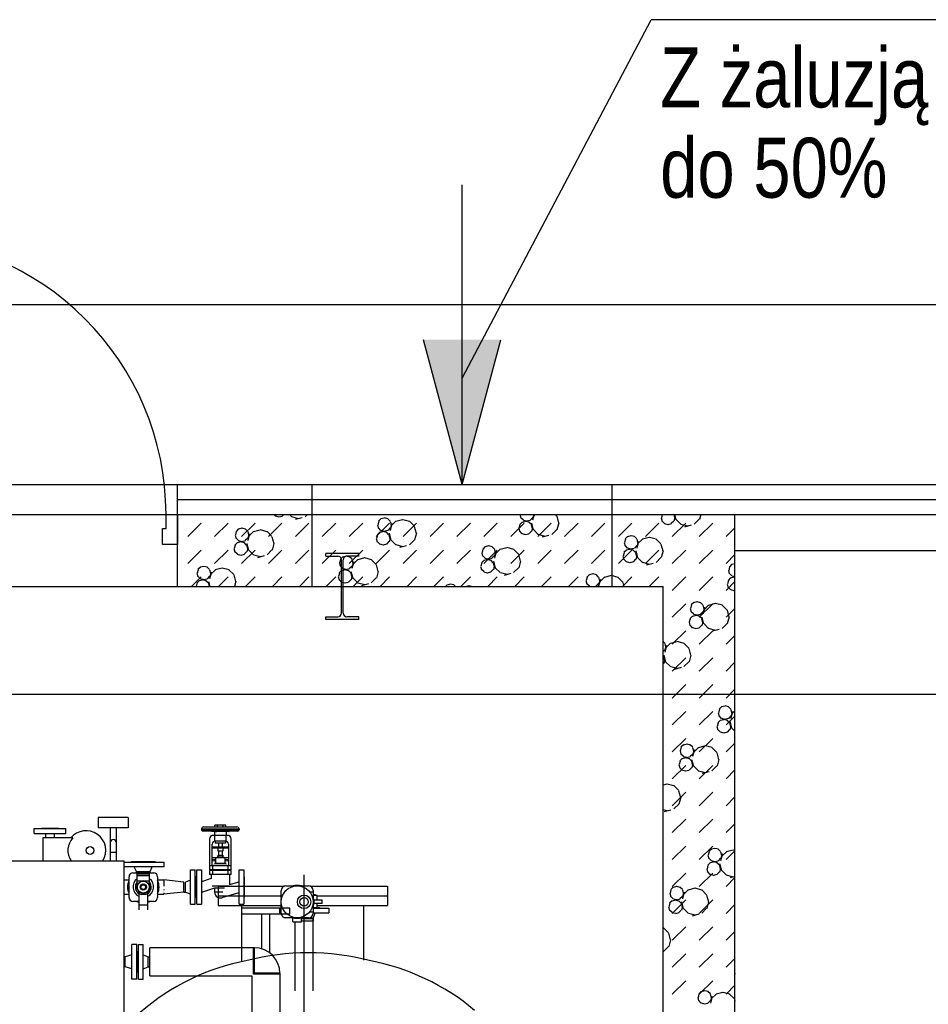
# Model space of a CAD drawing. Header units: millimetres. Extents: x 226749 to 325316, y -44191 to 40236.
# Tile 159 of 164: x 293202 to 296233, y 14746 to 18031. Entities that reach past the tile are written whole.
import ezdxf

# ---------------------------------------------------------------- set-up
doc = ezdxf.new("R2010")
doc.units = ezdxf.units.MM
doc.header["$LTSCALE"] = 100
doc.linetypes.add('DASHDOT', pattern=[25.4, 12.7, -6.35, 0, -6.35])
for name, color, linetype in [('K_OSIE', 2, 'DASHDOT'), ('K_URZĄDZENIA', 4, 'Continuous'), ('KG_BuildingAxis', 4, 'DASHDOT'), ('KOMINY', 4, 'Continuous'), ('OPISY', 7, 'Continuous')]:
    doc.layers.add(name, color=color, linetype=linetype)
doc.styles.add('wymiar', font='arial.ttf', dxfattribs={"width": 0.8})

# ---------------------------------------------------------------- blocks, each defined once
blk = doc.blocks.new('ZBIORNIK_RZUT')
at = {"layer": 'K_OSIE', "ltscale": 25}
blk.add_line((150071.7, 96546), (146996.3, 96546), dxfattribs=at)
at = {"layer": 'K_URZĄDZENIA'}
for p, q in [((147034.1, 96565.7), (147034.1, 96824.3)), ((147034.1, 96824.3), (147066.1, 96824.3)), ((147066.1, 96589.5), (147066.1, 96824.3)), ((147066.1, 96824.3), (147098.1, 96824.3)), ((147066.1, 96589.5), (147066.1, 96824.3)), ((147098.1, 96589.5), (147098.1, 96824.3)), ((147281.5, 96745.8), (147098.1, 96745.8)), ((147107.8, 96576), (147107.8, 96628.5)), ((147107.8, 96628.5), (147122.8, 96628.5)), ((147122.8, 96576), (147122.8, 96628.5)), ((147064.8, 96589.5), (147064.8, 96576)), ((147080.3, 96589.5), (147064.8, 96589.5)), ((147080.3, 96606.2), (147080.3, 96579)), ((147092.3, 96606.2), (147080.3, 96606.2)), ((147092.3, 96606.2), (147092.3, 96579)), ((147104.8, 96589.5), (147092.3, 96589.5)), ((147104.8, 96576), (147104.8, 96597)), ((147104.8, 96597), (147107.8, 96597)), ((147033.3, 96537.7), (147033.3, 96561)), ((147048.3, 96576), (147053.3, 96576)), ((147053.3, 96576), (147086.3, 96576)), ((147053.3, 96564.5), (147053.3, 96576)), ((147062.8, 96584.5), (147062.8, 96576)), ((147062.8, 96584.5), (147064.8, 96584.5)), ((147086.3, 96576), (147119.3, 96576)), ((147119.3, 96576), (147124.3, 96576)), ((147119.3, 96564.5), (147119.3, 96576)), ((147141.8, 96576.2), (147122.8, 96583.5)), ((147139.3, 96561), (147139.3, 96537.7)), ((147141.8, 96576.2), (147141.8, 96537.5)), ((147383.4, 96576.2), (147141.8, 96576.2)), ((147141.8, 96537.5), (147141.8, 96576.2)), ((147141.8, 96576.2), (147149.8, 96576.2)), ((147149.8, 96537.5), (147149.8, 96576.2)), ((147153.3, 96537.5), (147139.4, 96537.5)), ((147153.3, 96508.5), (147153.3, 96537.5)), ((147033.3, 96485), (147033.3, 96508.3)), ((147139.3, 96508.3), (147139.3, 96485)), ((147153.3, 96508.5), (147139.4, 96508.5)), ((147383.4, 96515.9), (147153.3, 96515.9)), ((147034.1, 96259.3), (147034.1, 96480.3)), ((147071.7, 96470), (147048.3, 96470)), ((147066.1, 96259.3), (147066.1, 96470)), ((147066.1, 96259.3), (147066.1, 96470)), ((147098.1, 96259.3), (147098.1, 96469.3)), ((147124.3, 96470), (147101, 96470)), ((147107.8, 96463.5), (147107.8, 96470)), ((147107.8, 96463.5), (147122.8, 96463.5)), ((147122.8, 96463.5), (147122.8, 96470)), ((147283.1, 96337.8), (147098.1, 96337.8)), ((147034.1, 96259.3), (147066.1, 96259.3)), ((147066.1, 96259.3), (147098.1, 96259.3))]:
    blk.add_line(p, q, dxfattribs=at)
for centre, radius in [((147086.3, 96523), 53), ((147086.3, 96546), 22.5), ((147086.3, 96546), 14)]:
    blk.add_circle(centre, radius, dxfattribs=at)
for centre, radius, start, end in [((148034, 96623.5), 764.5, 139.9963, 169.3896), ((148052.1, 96560.2), 796.1, 165.1529, 194.8471), ((147048.3, 96561), 15, 90, 180), ((147086.3, 96546), 33.5, 63.5756, 116.4244), ((147086.3, 96523), 55, 74.5013, 105.4987), ((147124.3, 96561), 15, 0, 90), ((147086.3, 96523), 55, 164.5013, 195.4987), ((147086.3, 96523), 55, 344.5013, 15.4987), ((147048.3, 96485), 15, 180, 270), ((147086.3, 96523), 55, 254.5013, 285.4987), ((147124.3, 96485), 15, 270, 0), ((148015.1, 96491.4), 744.9, 190.453, 221.3733)]:
    blk.add_arc(centre, radius, start, end, dxfattribs=at)

msp = doc.modelspace()

# ---------------------------------------------------------------- hatches: boundary and pattern name
at = {"layer": 'KOMINY'}
h = msp.add_hatch(color=7, dxfattribs=at)
h.paths.add_polyline_path([(294678.43, 16962.96), (294678.43, 16480), (294807.84, 16962.96)])
h.paths.add_polyline_path([(294678.43, 16962.96), (294549.02, 16962.96), (294678.43, 16480)])

# ---------------------------------------------------------------- linework, layer by layer
at = {"ltscale": 6}
for p, q in [((325315.93, 17080), (268778.43, 17080)), ((292128.43, 16480), (300578.43, 16480)), ((292128.43, 16380), (295588.43, 16380)), ((294243.43, 16380), (300578.43, 16380)), ((295588.43, 1660), (295588.43, 16380)), ((292128.43, 16140), (295348.43, 16140)), ((295348.43, 1900), (295348.43, 16140)), ((325315.93, 15780), (268778.43, 15780))]:
    msp.add_line(p, q, dxfattribs=at)
for p, q in [((293728.43, 16480), (300578.43, 16480)), ((293728.43, 16380), (293728.43, 16480)), ((293728.43, 16380), (295588.43, 16380)), ((293728.43, 16140), (293728.43, 16380)), ((294055.74, 16374.86), (294050.6, 16380)), ((294067.65, 16371.17), (294056.4, 16374.19)), ((294077.98, 16373.95), (294066.73, 16370.93)), ((294083.37, 16380), (294078.23, 16374.86)), ((294109.64, 16372.6), (294102.25, 16380)), ((294132.81, 16365.9), (294110.31, 16371.93)), ((294144.98, 16369.17), (294122.48, 16363.14)), ((294162.04, 16380), (294154.64, 16372.6)), ((294243.43, 16380), (300578.43, 16380)), ((294407.45, 16366.17), (294399.21, 16357.93)), ((294418.45, 16368.27), (294407.2, 16365.25)), ((294430.62, 16365.49), (294419.36, 16368.5)), ((294438.18, 16357.93), (294429.95, 16366.17)), ((294479.62, 16362.48), (294457.12, 16356.46)), ((294503.04, 16356.69), (294480.54, 16362.72)), ((294870.96, 16379.87), (294873.97, 16368.62)), ((294882.46, 16361.3), (294874.23, 16369.54)), ((294913.2, 16369.54), (294904.96, 16361.3)), ((294918.1, 16380), (294913.08, 16361.24)), ((294916.85, 16380), (294913.86, 16368.86)), ((294920.92, 16380), (294915.92, 16375)), ((294915.92, 16380), (294915.96, 16379.87)), ((294993.86, 16375), (294988.86, 16380)), ((294993.61, 16374.09), (294999.64, 16351.59)), ((295341.99, 16368.47), (295345, 16357.22)), ((295345.92, 16379.96), (295342.91, 16368.71)), ((295383.97, 16379.72), (295386.99, 16368.47)), ((295387.91, 16368.71), (295384.89, 16357.46)), ((295386.17, 16380), (295390.68, 16363.19)), ((295407.4, 16347.64), (295390.93, 16364.11)), ((295468.87, 16364.11), (295452.4, 16347.64)), ((295473.98, 16380), (295469.54, 16363.43)), ((295588.43, 1660), (295588.43, 16380)), ((293762.81, 16306.44), (293807.71, 16351.34)), ((293852.61, 16306.44), (293897.51, 16351.34)), ((293932.44, 16332.06), (293924.2, 16323.83)), ((293943.43, 16334.16), (293932.18, 16331.15)), ((293942.42, 16306.44), (293987.32, 16351.34)), ((293955.6, 16331.39), (293944.35, 16334.4)), ((293963.17, 16323.83), (293954.94, 16332.06)), ((294004.61, 16328.38), (293982.11, 16322.35)), ((294028.03, 16322.59), (294005.53, 16328.62)), ((294032.22, 16306.44), (294077.12, 16351.34)), ((294122.02, 16306.44), (294166.92, 16351.34)), ((294211.82, 16306.44), (294256.72, 16351.34)), ((294301.63, 16306.44), (294346.53, 16351.34)), ((294391.43, 16306.44), (294436.33, 16351.34)), ((294395.95, 16345.77), (294398.96, 16334.51)), ((294399.88, 16357.25), (294396.86, 16346)), ((294407.45, 16327.2), (294399.21, 16335.43)), ((294438.18, 16335.43), (294429.95, 16327.19)), ((294437.93, 16357.02), (294440.95, 16345.77)), ((294444.09, 16349.64), (294438.07, 16327.14)), ((294441.87, 16346), (294438.85, 16334.75)), ((294457.38, 16357.37), (294440.91, 16340.9)), ((294481.23, 16306.44), (294526.13, 16351.34)), ((294518.85, 16340.9), (294502.38, 16357.37)), ((294518.59, 16339.98), (294524.62, 16317.48)), ((294571.03, 16306.44), (294615.94, 16351.34)), ((294660.84, 16306.44), (294705.74, 16351.34)), ((294750.64, 16306.44), (294795.54, 16351.34)), ((294840.44, 16306.44), (294885.34, 16351.34)), ((294866.98, 16334.36), (294869.99, 16323.11)), ((294870.91, 16345.85), (294867.9, 16334.6)), ((294878.48, 16354.76), (294870.24, 16346.53)), ((294889.48, 16356.86), (294878.23, 16353.85)), ((294894.38, 16357.61), (294883.13, 16360.62)), ((294901.65, 16354.09), (294890.4, 16357.1)), ((294904.71, 16360.39), (294893.46, 16357.37)), ((294909.22, 16346.53), (294900.98, 16354.76)), ((294908.96, 16345.61), (294911.98, 16334.36)), ((294909.64, 16351.59), (294915.66, 16329.09)), ((294912.9, 16334.6), (294909.88, 16323.35)), ((294932.39, 16313.53), (294915.92, 16330)), ((294930.24, 16306.44), (294975.15, 16351.34)), ((294993.86, 16330), (294977.39, 16313.53)), ((295000.55, 16351.83), (294994.53, 16329.33)), ((295020.05, 16306.44), (295064.95, 16351.34)), ((295109.85, 16306.44), (295154.75, 16351.34)), ((295199.65, 16306.44), (295244.55, 16351.34)), ((295289.45, 16306.44), (295334.36, 16351.34)), ((295353.49, 16349.9), (295345.26, 16358.13)), ((295365.41, 16346.21), (295354.16, 16349.22)), ((295375.74, 16348.98), (295364.49, 16345.97)), ((295384.23, 16358.13), (295375.99, 16349.9)), ((295379.26, 16306.44), (295424.16, 16351.34)), ((295430.57, 16340.93), (295408.07, 16346.96)), ((295442.73, 16344.2), (295420.23, 16338.17)), ((295469.06, 16306.44), (295513.96, 16351.34)), ((295558.86, 16306.44), (295588.43, 16336.01)), ((293920.93, 16311.66), (293923.95, 16300.41)), ((293924.87, 16323.15), (293921.85, 16311.9)), ((293932.44, 16293.09), (293924.2, 16301.33)), ((293963.17, 16301.33), (293954.94, 16293.09)), ((293962.92, 16322.91), (293965.93, 16311.66)), ((293969.08, 16315.53), (293963.05, 16293.03)), ((293966.85, 16311.9), (293963.84, 16300.65)), ((293982.36, 16323.27), (293965.89, 16306.8)), ((294043.84, 16306.8), (294027.36, 16323.27)), ((294043.58, 16305.88), (294049.61, 16283.38)), ((294391.97, 16300.26), (294394.98, 16289.01)), ((294395.9, 16311.75), (294392.88, 16300.5)), ((294403.47, 16320.66), (294395.23, 16312.42)), ((294414.46, 16322.76), (294403.21, 16319.75)), ((294419.36, 16323.5), (294408.11, 16326.52)), ((294426.63, 16319.98), (294415.38, 16323)), ((294429.7, 16326.28), (294418.45, 16323.27)), ((294434.2, 16312.42), (294425.97, 16320.66)), ((294433.95, 16311.51), (294436.96, 16300.26)), ((294434.62, 16317.49), (294440.65, 16294.99)), ((294437.88, 16300.5), (294434.87, 16289.25)), ((294457.38, 16279.43), (294440.91, 16295.9)), ((294518.85, 16295.9), (294502.38, 16279.43)), ((294525.54, 16317.72), (294519.51, 16295.22)), ((294878.48, 16315.79), (294870.24, 16324.03)), ((294890.4, 16312.1), (294879.15, 16315.12)), ((294900.73, 16314.88), (294889.48, 16311.86)), ((294909.22, 16324.03), (294900.98, 16315.79)), ((294955.56, 16306.83), (294933.06, 16312.86)), ((294967.72, 16310.09), (294945.22, 16304.07)), ((295222.63, 16298.18), (295219.61, 16286.93)), ((295230.19, 16307.1), (295221.96, 16298.86)), ((295241.19, 16309.2), (295229.94, 16306.18)), ((295253.36, 16306.42), (295242.11, 16309.43)), ((295260.93, 16298.86), (295252.69, 16307.1)), ((295260.68, 16297.95), (295263.69, 16286.7)), ((295280.12, 16298.3), (295263.65, 16281.83)), ((295302.37, 16303.41), (295279.87, 16297.39)), ((295325.79, 16297.62), (295303.29, 16303.65)), ((295341.59, 16281.83), (295325.12, 16298.3)), ((293916.95, 16266.16), (293919.97, 16254.9)), ((293920.89, 16277.64), (293917.87, 16266.39)), ((293928.45, 16286.56), (293920.22, 16278.32)), ((293939.45, 16288.66), (293928.2, 16285.64)), ((293944.35, 16289.4), (293933.1, 16292.41)), ((293951.62, 16285.88), (293940.37, 16288.89)), ((293954.68, 16292.18), (293943.43, 16289.16)), ((293959.19, 16278.32), (293950.96, 16286.56)), ((293958.94, 16277.4), (293961.95, 16266.15)), ((293959.61, 16283.38), (293965.64, 16260.88)), ((293962.87, 16266.39), (293959.86, 16255.14)), ((294050.53, 16283.62), (294044.5, 16261.12)), ((294403.47, 16281.69), (294395.23, 16289.92)), ((294415.38, 16278), (294404.13, 16281.01)), ((294425.71, 16280.77), (294414.46, 16277.76)), ((294434.2, 16289.92), (294425.97, 16281.69)), ((294480.54, 16272.72), (294458.04, 16278.75)), ((294492.71, 16275.99), (294470.21, 16269.96)), ((294747.61, 16264.08), (294744.6, 16252.83)), ((294755.18, 16272.99), (294746.95, 16264.76)), ((294766.18, 16275.09), (294754.93, 16272.08)), ((294778.35, 16272.31), (294767.1, 16275.33)), ((294785.92, 16264.76), (294777.68, 16272.99)), ((294785.66, 16263.84), (294788.68, 16252.59)), ((294805.11, 16264.2), (294788.64, 16247.72)), ((294827.36, 16269.31), (294804.86, 16263.28)), ((294850.78, 16263.52), (294828.28, 16269.55)), ((294866.58, 16247.72), (294850.11, 16264.2)), ((295218.69, 16286.69), (295221.71, 16275.44)), ((295230.19, 16268.13), (295221.96, 16276.36)), ((295237.21, 16263.69), (295225.96, 16260.67)), ((295242.11, 16264.43), (295230.86, 16267.45)), ((295249.38, 16260.91), (295238.13, 16263.93)), ((295252.44, 16267.21), (295241.19, 16264.2)), ((295260.93, 16276.36), (295252.69, 16268.12)), ((295266.84, 16290.57), (295260.81, 16268.07)), ((295264.61, 16286.93), (295261.6, 16275.68)), ((295341.34, 16280.91), (295347.37, 16258.41)), ((293762.81, 16216.64), (293807.71, 16261.54)), ((293852.61, 16216.64), (293897.51, 16261.54)), ((293928.46, 16247.58), (293920.22, 16255.82)), ((293940.37, 16243.89), (293929.12, 16246.91)), ((293950.7, 16246.67), (293939.45, 16243.66)), ((293942.42, 16216.64), (293987.32, 16261.54)), ((293959.19, 16255.82), (293950.95, 16247.58)), ((293982.36, 16245.32), (293965.89, 16261.8)), ((294005.53, 16238.62), (293983.03, 16244.65)), ((294017.7, 16241.89), (293995.2, 16235.86)), ((294043.84, 16261.8), (294027.36, 16245.32)), ((294032.22, 16216.64), (294077.12, 16261.54)), ((294122.02, 16216.64), (294166.92, 16261.54)), ((294211.82, 16216.64), (294256.72, 16261.54)), ((294223.43, 16240.8), (294223.43, 16250)), ((294333.43, 16250), (294223.43, 16250)), ((294223.43, 16240.8), (294263.48, 16240.8)), ((294272.6, 16229.98), (294269.59, 16218.72)), ((294280.17, 16238.89), (294271.93, 16230.65)), ((294291.17, 16240.99), (294279.92, 16237.97)), ((294303.34, 16238.21), (294292.09, 16241.22)), ((294333.43, 16240.8), (294293.38, 16240.8)), ((294301.63, 16216.64), (294346.53, 16261.54)), ((294310.91, 16230.65), (294302.67, 16238.89)), ((294310.65, 16229.74), (294313.67, 16218.49)), ((294330.1, 16230.09), (294313.63, 16213.62)), ((294352.34, 16235.21), (294329.84, 16229.18)), ((294333.43, 16240.8), (294333.43, 16250)), ((294375.76, 16229.41), (294353.26, 16235.44)), ((294391.57, 16213.62), (294375.1, 16230.09)), ((294391.43, 16216.64), (294436.33, 16261.54)), ((294481.23, 16216.64), (294526.13, 16261.54)), ((294571.03, 16216.64), (294615.94, 16261.54)), ((294660.84, 16216.64), (294705.74, 16261.54)), ((294743.68, 16252.59), (294746.69, 16241.34)), ((294755.18, 16234.02), (294746.95, 16242.26)), ((294750.64, 16216.64), (294795.54, 16261.54)), ((294762.2, 16229.58), (294750.95, 16226.57)), ((294767.1, 16230.33), (294755.85, 16233.34)), ((294774.37, 16226.81), (294763.12, 16229.82)), ((294777.43, 16233.11), (294766.18, 16230.09)), ((294785.92, 16242.26), (294777.68, 16234.02)), ((294791.83, 16256.46), (294785.8, 16233.96)), ((294789.6, 16252.83), (294786.58, 16241.58)), ((294840.44, 16216.64), (294885.34, 16261.54)), ((294866.33, 16246.81), (294872.36, 16224.31)), ((294930.24, 16216.64), (294975.15, 16261.54)), ((295020.05, 16216.64), (295064.95, 16261.54)), ((295109.85, 16216.64), (295154.75, 16261.54)), ((295199.65, 16216.64), (295244.55, 16261.54)), ((295214.71, 16241.19), (295217.73, 16229.94)), ((295218.64, 16252.68), (295215.63, 16241.43)), ((295226.21, 16261.59), (295217.98, 16253.35)), ((295226.21, 16222.62), (295217.98, 16230.85)), ((295256.95, 16253.35), (295248.71, 16261.59)), ((295256.95, 16230.85), (295248.71, 16222.62)), ((295256.7, 16252.44), (295259.71, 16241.19)), ((295257.37, 16258.42), (295263.4, 16235.92)), ((295260.63, 16241.43), (295257.62, 16230.18)), ((295280.12, 16220.36), (295263.65, 16236.83)), ((295289.45, 16216.64), (295334.36, 16261.54)), ((295341.59, 16236.83), (295325.12, 16220.36)), ((295348.29, 16258.65), (295342.26, 16236.15)), ((295379.26, 16216.64), (295424.16, 16261.54)), ((295469.06, 16216.64), (295513.96, 16261.54)), ((295558.86, 16216.64), (295588.43, 16246.21)), ((295588.43, 16260), (300578.43, 16260)), ((295588.43, 16260), (300578.43, 16260)), ((293805.16, 16204.78), (293796.92, 16196.55)), ((293816.16, 16206.88), (293804.9, 16203.87)), ((293828.32, 16204.11), (293817.07, 16207.12)), ((293835.89, 16196.55), (293827.66, 16204.78)), ((293877.33, 16201.1), (293854.83, 16195.07)), ((293900.75, 16195.31), (293878.25, 16201.34)), ((294268.67, 16218.49), (294271.68, 16207.24)), ((294280.17, 16199.92), (294271.93, 16208.15)), ((294275.48, 16051.2), (294275.48, 16228.8)), ((294292.09, 16196.22), (294280.84, 16199.24)), ((294281.38, 16051.2), (294281.38, 16228.8)), ((294302.42, 16199), (294291.17, 16195.99)), ((294310.91, 16208.15), (294302.67, 16199.92)), ((294316.81, 16222.36), (294310.79, 16199.86)), ((294314.59, 16218.72), (294311.57, 16207.47)), ((294391.32, 16212.71), (294397.34, 16190.21)), ((294739.7, 16207.08), (294742.71, 16195.83)), ((294743.63, 16218.57), (294740.62, 16207.32)), ((294751.2, 16227.49), (294742.96, 16219.25)), ((294751.2, 16188.51), (294742.97, 16196.75)), ((294781.94, 16219.25), (294773.7, 16227.49)), ((294781.94, 16196.75), (294773.7, 16188.51)), ((294781.68, 16218.33), (294784.7, 16207.08)), ((294782.36, 16224.31), (294788.39, 16201.81)), ((294785.62, 16207.32), (294782.6, 16196.07)), ((294805.11, 16186.25), (294788.64, 16202.73)), ((294866.58, 16202.73), (294850.11, 16186.25)), ((294873.28, 16224.55), (294867.25, 16202.05)), ((295238.13, 16218.93), (295226.88, 16221.94)), ((295248.46, 16221.7), (295237.21, 16218.69)), ((295303.29, 16213.65), (295280.79, 16219.68)), ((295315.45, 16216.92), (295292.95, 16210.89)), ((295570.36, 16205.01), (295567.34, 16193.76)), ((295577.93, 16213.92), (295569.69, 16205.69)), ((295588.43, 16215.89), (295577.67, 16213.01)), ((293775.98, 16140), (293807.71, 16171.73)), ((293793.65, 16184.38), (293796.67, 16173.13)), ((293797.59, 16195.87), (293794.57, 16184.62)), ((293805.16, 16165.81), (293796.92, 16174.05)), ((293817.07, 16162.12), (293805.82, 16165.13)), ((293827.4, 16164.9), (293816.15, 16161.88)), ((293835.89, 16174.05), (293827.66, 16165.81)), ((293835.64, 16195.63), (293838.65, 16184.38)), ((293841.8, 16188.25), (293835.77, 16165.75)), ((293839.57, 16184.62), (293836.56, 16173.37)), ((293855.09, 16195.99), (293838.61, 16179.52)), ((293865.78, 16140), (293897.51, 16171.73)), ((293916.56, 16179.52), (293900.09, 16195.99)), ((293916.3, 16178.6), (293922.33, 16156.1)), ((293955.58, 16140), (293987.32, 16171.73)), ((294045.39, 16140), (294077.12, 16171.73)), ((294135.19, 16140), (294166.92, 16171.73)), ((294224.99, 16140), (294256.72, 16171.73)), ((294264.69, 16172.98), (294267.7, 16161.73)), ((294268.62, 16184.47), (294265.6, 16173.22)), ((294276.19, 16193.38), (294267.95, 16185.14)), ((294287.19, 16195.48), (294275.94, 16192.47)), ((294299.35, 16192.7), (294288.1, 16195.72)), ((294306.92, 16185.14), (294298.69, 16193.38)), ((294306.67, 16184.23), (294309.69, 16172.98)), ((294307.34, 16190.21), (294313.37, 16167.71)), ((294310.6, 16173.22), (294307.59, 16161.97)), ((294330.1, 16152.15), (294313.63, 16168.62)), ((294314.79, 16140), (294346.53, 16171.73)), ((294391.57, 16168.62), (294375.1, 16152.15)), ((294398.26, 16190.44), (294392.23, 16167.94)), ((294404.6, 16140), (294436.33, 16171.73)), ((294494.4, 16140), (294526.13, 16171.73)), ((294584.2, 16140), (294615.94, 16171.73)), ((294674, 16140), (294705.74, 16171.73)), ((294763.12, 16184.82), (294751.87, 16187.84)), ((294773.45, 16187.6), (294762.2, 16184.58)), ((294763.81, 16140), (294795.54, 16171.73)), ((294828.28, 16179.55), (294805.78, 16185.58)), ((294840.44, 16182.82), (294817.94, 16176.79)), ((294853.61, 16140), (294885.34, 16171.73)), ((294943.41, 16140), (294975.15, 16171.73)), ((295033.21, 16140), (295064.95, 16171.73)), ((295095.35, 16170.9), (295092.33, 16159.65)), ((295102.92, 16179.82), (295094.68, 16171.58)), ((295113.91, 16181.92), (295102.66, 16178.9)), ((295126.08, 16179.14), (295114.83, 16182.15)), ((295123.02, 16140), (295154.75, 16171.73)), ((295133.65, 16171.58), (295125.42, 16179.82)), ((295133.4, 16170.67), (295136.41, 16159.42)), ((295152.84, 16171.02), (295136.37, 16154.55)), ((295175.09, 16176.13), (295152.59, 16170.11)), ((295198.51, 16170.34), (295176.01, 16176.37)), ((295214.31, 16154.55), (295197.84, 16171.02)), ((295212.82, 16140), (295244.55, 16171.73)), ((295302.62, 16140), (295334.36, 16171.73)), ((295379.26, 16126.83), (295424.16, 16171.73)), ((295469.06, 16126.83), (295513.96, 16171.73)), ((295573.95, 16168.42), (295565.71, 16160.18)), ((295566.42, 16193.52), (295569.44, 16182.27)), ((295577.93, 16174.95), (295569.69, 16183.19)), ((295584.94, 16170.51), (295573.69, 16167.5)), ((295588.43, 16171.64), (295578.59, 16174.27)), ((295588.43, 16170.06), (295585.86, 16170.75)), ((293728.43, 16140), (295348.43, 16140)), ((293793.61, 16150.36), (293790.83, 16140)), ((293801.18, 16159.28), (293792.94, 16151.04)), ((293812.17, 16161.38), (293800.92, 16158.36)), ((293824.34, 16158.6), (293813.09, 16161.61)), ((293831.91, 16151.04), (293823.68, 16159.28)), ((293831.66, 16150.13), (293834.37, 16140)), ((293832.33, 16156.1), (293836.65, 16140)), ((293923.25, 16156.34), (293918.87, 16140)), ((294276.19, 16154.41), (294267.95, 16162.65)), ((294288.11, 16150.72), (294276.85, 16153.73)), ((294298.44, 16153.5), (294287.18, 16150.48)), ((294306.92, 16162.65), (294298.69, 16154.41)), ((294353.26, 16145.44), (294330.76, 16151.47)), ((294365.43, 16148.71), (294342.93, 16142.68)), ((294627.9, 16145.71), (294622.19, 16140)), ((294638.9, 16147.81), (294627.65, 16144.8)), ((294651.07, 16145.04), (294639.82, 16148.05)), ((294656.12, 16140), (294650.4, 16145.71)), ((294700.08, 16142.03), (294692.5, 16140)), ((294709.46, 16140), (294701, 16142.27)), ((295091.41, 16159.42), (295094.43, 16148.16)), ((295102.92, 16140.85), (295094.68, 16149.08)), ((295104.21, 16140), (295103.58, 16140.17)), ((295133.65, 16149.08), (295125.42, 16140.85)), ((295139.56, 16163.29), (295133.53, 16140.79)), ((295137.33, 16159.65), (295134.32, 16148.4)), ((295214.06, 16153.63), (295217.71, 16140)), ((295348.43, 1900), (295348.43, 16140)), ((295558.86, 16126.83), (295588.43, 16156.4)), ((295562.44, 16148.01), (295565.46, 16136.76)), ((295566.38, 16159.5), (295563.36, 16148.25)), ((295573.95, 16129.44), (295565.71, 16137.68)), ((295585.86, 16125.75), (295574.61, 16128.77)), ((295588.43, 16126.45), (295584.94, 16125.51)), ((295379.26, 16037.03), (295424.16, 16081.93)), ((295439.15, 16066.24), (295442.16, 16054.99)), ((295443.08, 16077.73), (295440.06, 16066.48)), ((295450.65, 16086.64), (295442.41, 16078.41)), ((295461.65, 16088.74), (295450.4, 16085.73)), ((295473.82, 16085.96), (295462.56, 16088.98)), ((295469.06, 16037.03), (295513.96, 16081.93)), ((295481.38, 16078.41), (295473.15, 16086.64)), ((295481.13, 16077.49), (295484.15, 16066.24)), ((295487.3, 16070.12), (295481.27, 16047.62)), ((295485.07, 16066.48), (295482.05, 16055.23)), ((295500.58, 16077.85), (295484.11, 16061.38)), ((295522.82, 16082.96), (295500.32, 16076.93)), ((295546.24, 16077.17), (295523.74, 16083.2)), ((295562.05, 16061.38), (295545.58, 16077.85)), ((295558.86, 16037.03), (295588.43, 16066.6)), ((294223.43, 16030), (294223.43, 16039.2)), ((294223.43, 16039.2), (294263.48, 16039.2)), ((294333.43, 16039.2), (294293.38, 16039.2)), ((294333.43, 16030), (294333.43, 16039.2)), ((295439.1, 16032.22), (295436.08, 16020.97)), ((295446.67, 16041.14), (295438.43, 16032.9)), ((295450.65, 16047.67), (295442.41, 16055.91)), ((295457.66, 16043.23), (295446.41, 16040.22)), ((295462.56, 16043.98), (295451.31, 16046.99)), ((295469.83, 16040.46), (295458.58, 16043.47)), ((295472.9, 16046.76), (295461.64, 16043.74)), ((295477.4, 16032.9), (295469.17, 16041.14)), ((295481.38, 16055.91), (295473.15, 16047.67)), ((295477.82, 16037.96), (295483.85, 16015.46)), ((295561.79, 16060.46), (295567.82, 16037.96)), ((295568.74, 16038.2), (295562.71, 16015.7)), ((294333.43, 16030), (294223.43, 16030)), ((295435.16, 16020.74), (295438.18, 16009.48)), ((295446.67, 16002.16), (295438.43, 16010.4)), ((295458.58, 15998.47), (295447.33, 16001.49)), ((295468.91, 16001.25), (295457.66, 15998.24)), ((295477.4, 16010.4), (295469.17, 16002.16)), ((295477.15, 16031.98), (295480.16, 16020.73)), ((295481.08, 16020.97), (295478.07, 16009.72)), ((295500.58, 15999.9), (295484.11, 16016.38)), ((295562.05, 16016.38), (295545.58, 15999.9)), ((295379.26, 15947.23), (295424.16, 15992.13)), ((295469.06, 15947.23), (295513.96, 15992.13)), ((295523.74, 15993.2), (295501.24, 15999.23)), ((295535.9, 15996.47), (295513.4, 15990.44)), ((295558.86, 15947.23), (295588.43, 15976.8)), ((295354.11, 15951.13), (295348.43, 15956.8)), ((295353.85, 15950.21), (295356.87, 15938.96)), ((295360.02, 15942.84), (295353.99, 15920.34)), ((295357.79, 15939.2), (295354.77, 15927.95)), ((295373.3, 15950.57), (295356.83, 15934.1)), ((295395.54, 15955.68), (295373.04, 15949.65)), ((295418.96, 15949.89), (295396.46, 15955.92)), ((295434.77, 15934.1), (295418.3, 15950.57)), ((295354.11, 15928.63), (295348.43, 15922.95)), ((295350.12, 15905.62), (295348.43, 15907.31)), ((295349.87, 15904.71), (295352.89, 15893.45)), ((295350.54, 15910.68), (295356.57, 15888.18)), ((295379.26, 15857.43), (295424.16, 15902.33)), ((295434.51, 15933.18), (295440.54, 15910.68)), ((295441.46, 15910.92), (295435.43, 15888.42)), ((295469.06, 15857.43), (295513.96, 15902.33)), ((295350.12, 15883.12), (295348.43, 15881.43)), ((295353.8, 15893.69), (295350.79, 15882.44)), ((295373.3, 15872.63), (295356.83, 15889.1)), ((295396.46, 15865.92), (295373.96, 15871.95)), ((295408.62, 15869.19), (295386.12, 15863.16)), ((295434.77, 15889.1), (295418.3, 15872.63)), ((295558.86, 15857.43), (295588.43, 15887)), ((295379.26, 15767.62), (295424.16, 15812.52)), ((295469.06, 15767.62), (295513.96, 15812.52)), ((295558.86, 15767.62), (295588.43, 15797.19)), ((295543.82, 15738.91), (295535.59, 15730.67)), ((295554.82, 15741.01), (295543.57, 15737.99)), ((295566.99, 15738.23), (295555.74, 15741.25)), ((295574.56, 15730.67), (295566.32, 15738.91)), ((295379.26, 15677.82), (295424.16, 15722.72)), ((295469.06, 15677.82), (295513.96, 15722.72)), ((295532.32, 15718.51), (295535.33, 15707.26)), ((295536.25, 15730), (295533.24, 15718.75)), ((295543.82, 15699.94), (295535.59, 15708.17)), ((295558.86, 15677.82), (295588.43, 15707.39)), ((295574.56, 15708.17), (295566.32, 15699.94)), ((295574.31, 15729.76), (295577.32, 15718.51)), ((295580.47, 15722.39), (295574.44, 15699.89)), ((295578.24, 15718.75), (295575.23, 15707.5)), ((295588.43, 15724.79), (295577.28, 15713.64)), ((295528.34, 15673), (295531.35, 15661.75)), ((295532.27, 15684.49), (295529.26, 15673.24)), ((295539.84, 15693.4), (295531.61, 15685.17)), ((295550.84, 15695.5), (295539.59, 15692.49)), ((295555.74, 15696.25), (295544.49, 15699.26)), ((295563.01, 15692.73), (295551.76, 15695.74)), ((295566.07, 15699.02), (295554.82, 15696.01)), ((295570.58, 15685.17), (295562.34, 15693.4)), ((295570.32, 15684.25), (295573.34, 15673)), ((295571, 15690.23), (295577.03, 15667.73)), ((295574.26, 15673.24), (295571.24, 15661.99)), ((295539.84, 15654.43), (295531.61, 15662.67)), ((295551.76, 15650.74), (295540.51, 15653.75)), ((295562.09, 15653.52), (295550.84, 15650.5)), ((295570.58, 15662.67), (295562.34, 15654.43)), ((295588.43, 15657.49), (295577.28, 15668.64)), ((295379.26, 15588.02), (295424.16, 15632.92)), ((295416.54, 15611.63), (295408.31, 15603.39)), ((295427.54, 15613.73), (295416.29, 15610.71)), ((295439.71, 15610.95), (295428.46, 15613.97)), ((295447.28, 15603.4), (295439.04, 15611.63)), ((295488.72, 15607.95), (295466.22, 15601.92)), ((295469.06, 15588.02), (295513.96, 15632.92)), ((295512.14, 15602.16), (295489.64, 15608.19)), ((295558.86, 15588.02), (295588.43, 15617.59)), ((295405.04, 15591.23), (295408.06, 15579.98)), ((295408.98, 15602.72), (295405.96, 15591.47)), ((295416.54, 15572.66), (295408.31, 15580.9)), ((295447.28, 15580.89), (295439.04, 15572.66)), ((295447.03, 15602.48), (295450.04, 15591.23)), ((295453.19, 15595.11), (295447.16, 15572.61)), ((295450.96, 15591.47), (295447.95, 15580.22)), ((295466.47, 15602.83), (295450, 15586.36)), ((295527.94, 15586.36), (295511.47, 15602.83)), ((295527.69, 15585.45), (295533.72, 15562.95)), ((295379.26, 15498.22), (295424.16, 15543.12)), ((295401.06, 15545.72), (295404.07, 15534.47)), ((295404.99, 15557.21), (295401.98, 15545.96)), ((295412.56, 15566.12), (295404.33, 15557.89)), ((295423.56, 15568.22), (295412.31, 15565.21)), ((295428.46, 15568.97), (295417.21, 15571.98)), ((295435.73, 15565.45), (295424.48, 15568.46)), ((295438.79, 15571.74), (295427.54, 15568.73)), ((295443.3, 15557.89), (295435.06, 15566.12)), ((295443.05, 15556.97), (295446.06, 15545.72)), ((295443.72, 15562.95), (295449.75, 15540.45)), ((295446.98, 15545.96), (295443.96, 15534.71)), ((295466.47, 15524.89), (295450, 15541.36)), ((295469.06, 15498.22), (295513.96, 15543.12)), ((295527.94, 15541.36), (295511.47, 15524.89)), ((295534.64, 15563.18), (295528.61, 15540.68)), ((295412.56, 15527.15), (295404.33, 15535.39)), ((295424.48, 15523.46), (295413.23, 15526.48)), ((295434.81, 15526.24), (295423.56, 15523.22)), ((295443.3, 15535.39), (295435.06, 15527.15)), ((295489.64, 15518.19), (295467.14, 15524.22)), ((295501.8, 15521.45), (295479.3, 15515.42)), ((295558.86, 15498.22), (295588.43, 15527.79)), ((295361.44, 15480.67), (295348.43, 15477.18)), ((295384.86, 15474.88), (295362.36, 15480.91)), ((295400.66, 15459.08), (295384.19, 15475.55)), ((295379.26, 15408.41), (295424.16, 15453.31)), ((295400.41, 15458.17), (295406.44, 15435.67)), ((295469.06, 15408.41), (295513.96, 15453.31)), ((295400.66, 15414.08), (295384.19, 15397.61)), ((295407.36, 15435.91), (295401.33, 15413.41)), ((295558.86, 15408.41), (295588.43, 15437.98)), ((295362.36, 15390.91), (295348.43, 15394.64)), ((295374.52, 15394.17), (295352.02, 15388.14)), ((295379.26, 15318.61), (295424.16, 15363.51)), ((295469.06, 15318.61), (295513.96, 15363.51)), ((295558.86, 15318.61), (295588.43, 15348.18)), ((295379.26, 15228.81), (295424.16, 15273.71)), ((295469.06, 15228.81), (295513.96, 15273.71)), ((295502.15, 15254.98), (295499.14, 15243.73)), ((295509.72, 15263.9), (295501.48, 15255.66)), ((295520.72, 15266), (295509.47, 15262.98)), ((295532.89, 15263.22), (295521.64, 15266.23)), ((295540.45, 15255.66), (295532.22, 15263.9)), ((295540.2, 15254.75), (295543.22, 15243.5)), ((295546.37, 15247.37), (295540.34, 15224.88)), ((295544.14, 15243.73), (295541.12, 15232.48)), ((295559.65, 15255.1), (295543.18, 15238.63)), ((295558.86, 15228.81), (295588.43, 15258.38)), ((295581.89, 15260.21), (295559.39, 15254.19)), ((295588.43, 15258.95), (295582.81, 15260.45)), ((295505.74, 15218.39), (295497.5, 15210.15)), ((295498.22, 15243.49), (295501.23, 15232.24)), ((295509.72, 15224.93), (295501.48, 15233.16)), ((295516.73, 15220.49), (295505.48, 15217.47)), ((295521.64, 15221.23), (295510.38, 15224.25)), ((295528.9, 15217.71), (295517.65, 15220.73)), ((295531.97, 15224.01), (295520.72, 15221)), ((295536.47, 15210.15), (295528.24, 15218.39)), ((295540.45, 15233.16), (295532.22, 15224.93)), ((295536.89, 15215.22), (295542.92, 15192.72)), ((295379.26, 15139), (295424.16, 15183.91)), ((295469.06, 15139), (295513.96, 15183.91)), ((295494.24, 15197.99), (295497.25, 15186.74)), ((295498.17, 15209.48), (295495.15, 15198.23)), ((295505.74, 15179.42), (295497.5, 15187.65)), ((295517.65, 15175.73), (295506.4, 15178.74)), ((295527.98, 15178.5), (295516.73, 15175.49)), ((295536.47, 15187.65), (295528.24, 15179.42)), ((295536.22, 15209.24), (295539.23, 15197.99)), ((295540.15, 15198.23), (295537.14, 15186.98)), ((295559.65, 15177.16), (295543.18, 15193.63)), ((295558.86, 15139), (295588.43, 15168.57)), ((295582.81, 15170.45), (295560.31, 15176.48)), ((295588.43, 15171.97), (295572.47, 15167.69)), ((295370.94, 15116.22), (295373.95, 15104.97)), ((295374.87, 15127.71), (295371.86, 15116.45)), ((295382.44, 15136.62), (295374.2, 15128.38)), ((295393.44, 15138.72), (295382.19, 15135.7)), ((295405.61, 15135.94), (295394.36, 15138.95)), ((295413.18, 15128.38), (295404.94, 15136.62)), ((295412.92, 15127.47), (295415.94, 15116.22)), ((295419.09, 15120.1), (295413.06, 15097.6)), ((295416.86, 15116.45), (295413.84, 15105.2)), ((295432.37, 15127.82), (295415.9, 15111.35)), ((295454.61, 15132.93), (295432.11, 15126.91)), ((295478.03, 15127.14), (295455.53, 15133.17)), ((295493.84, 15111.35), (295477.37, 15127.82)), ((295370.89, 15082.2), (295367.87, 15070.95)), ((295378.46, 15091.11), (295370.22, 15082.88)), ((295382.44, 15097.65), (295374.2, 15105.88)), ((295389.46, 15093.21), (295378.21, 15090.2)), ((295379.26, 15049.2), (295424.16, 15094.1)), ((295394.36, 15093.95), (295383.11, 15096.97)), ((295401.62, 15090.43), (295390.37, 15093.45)), ((295404.69, 15096.73), (295393.44, 15093.72)), ((295409.19, 15082.88), (295400.96, 15091.11)), ((295413.18, 15105.88), (295404.94, 15097.65)), ((295408.94, 15081.96), (295411.96, 15070.71)), ((295409.61, 15087.94), (295415.64, 15065.44)), ((295469.06, 15049.2), (295513.96, 15094.1)), ((295493.59, 15110.44), (295499.61, 15087.94)), ((295500.53, 15088.17), (295494.5, 15065.67)), ((295366.96, 15070.71), (295369.97, 15059.46)), ((295378.46, 15052.14), (295370.22, 15060.38)), ((295390.38, 15048.45), (295379.12, 15051.46)), ((295400.71, 15051.22), (295389.45, 15048.21)), ((295409.19, 15060.38), (295400.96, 15052.14)), ((295412.88, 15070.95), (295409.86, 15059.7)), ((295432.37, 15049.88), (295415.9, 15066.35)), ((295455.54, 15043.17), (295433.04, 15049.2)), ((295493.84, 15066.35), (295477.37, 15049.88)), ((295558.86, 15049.2), (295588.43, 15078.77)), ((295467.69, 15046.44), (295445.19, 15040.41)), ((295350.75, 14999.87), (295348.43, 15000.49)), ((295366.56, 14984.07), (295350.09, 15000.54)), ((295366.31, 14983.16), (295372.33, 14960.66)), ((295379.26, 14959.4), (295424.16, 15004.3)), ((295469.06, 14959.4), (295513.96, 15004.3)), ((295558.86, 14959.4), (295588.43, 14988.97)), ((295373.25, 14960.89), (295367.23, 14938.39)), ((295366.56, 14939.07), (295350.09, 14922.6)), ((295379.26, 14869.6), (295424.16, 14914.5)), ((295469.06, 14869.6), (295513.96, 14914.5)), ((295558.86, 14869.6), (295588.43, 14899.17)), ((295587.41, 14850.26), (295588.43, 14846.44)), ((295588.43, 14850.88), (295588.33, 14850.49)), ((295379.26, 14779.79), (295424.16, 14824.7)), ((295469.06, 14779.79), (295513.96, 14824.7)), ((295475.61, 14788.88), (295467.38, 14780.65)), ((295486.61, 14790.98), (295475.36, 14787.97)), ((295498.78, 14788.21), (295487.53, 14791.22)), ((295506.35, 14780.65), (295498.11, 14788.89)), ((295547.79, 14785.2), (295525.29, 14779.17)), ((295571.21, 14779.41), (295548.71, 14785.44)), ((295558.86, 14779.79), (295588.43, 14809.36)), ((295464.11, 14768.48), (295467.13, 14757.23)), ((295468.05, 14779.97), (295465.03, 14768.72)), ((295475.61, 14749.91), (295467.38, 14758.15)), ((295506.35, 14758.15), (295498.11, 14749.91)), ((295506.1, 14779.73), (295509.11, 14768.48)), ((295512.26, 14772.36), (295506.23, 14749.86)), ((295510.03, 14768.72), (295507.02, 14757.47)), ((295525.54, 14780.09), (295509.07, 14763.62)), ((295587.01, 14763.62), (295570.54, 14780.09)), ((295586.76, 14762.7), (295588.43, 14756.46)), ((295487.53, 14746.22), (295476.28, 14749.24)), ((295497.86, 14749), (295486.61, 14745.98))]:
    msp.add_line(p, q)
at = {"ltscale": 0.45}
msp.add_line((293728.43, 16430), (300578.43, 16430), dxfattribs=at)
at = {"ltscale": 0.03}
for p, q in [((293690.43, 16333), (293690.43, 16380)), ((293690.43, 16380), (293728.43, 16380)), ((293728.43, 16380), (293728.43, 16280)), ((293678.43, 16280), (293678.43, 16333)), ((293678.43, 16333), (293690.43, 16333)), ((293728.43, 16280), (293678.43, 16280))]:
    msp.add_line(p, q, dxfattribs=at)
at = {"color": 7, "linetype": 'Continuous'}
for p, q in [((293464.62, 15369.5), (293464.62, 15334.5)), ((293564.62, 15369.5), (293464.62, 15369.5)), ((293564.62, 15369.5), (293564.62, 15334.5)), ((293853.14, 15338), (293853.14, 15344)), ((293890.1, 15344), (293853.14, 15344)), ((293862.38, 15338), (293862.38, 15344)), ((293880.86, 15338), (293880.86, 15344)), ((293890.1, 15338), (293890.1, 15344)), ((293251.12, 15316), (293251.12, 15332)), ((293251.12, 15332), (293356.12, 15332)), ((293251.12, 15316), (293356.12, 15316)), ((293274.62, 15332), (293274.62, 15334)), ((293274.62, 15334), (293332.62, 15334)), ((293288.62, 15316), (293288.62, 15301)), ((293318.62, 15301), (293318.62, 15316)), ((293332.62, 15332), (293332.62, 15334)), ((293356.12, 15316), (293356.12, 15332)), ((293564.62, 15334.5), (293464.62, 15334.5)), ((293503.97, 15334.5), (293503.97, 15225)), ((293525.27, 15225), (293525.27, 15334.5)), ((293809.12, 15331), (293809.12, 15328)), ((293929.12, 15323), (293814.12, 15323)), ((293816.12, 15338), (293927.12, 15338)), ((293900.22, 15322.8), (293843.02, 15322.8)), ((293895.62, 15309.5), (293847.62, 15309.5)), ((293852.12, 15322.8), (293852.12, 15309.5)), ((293852.2, 15309.5), (293852.2, 15290.2)), ((293891.04, 15290.2), (293891.04, 15309.5)), ((293891.12, 15322.8), (293891.12, 15309.5)), ((293900.62, 15322.89), (293900.62, 15323)), ((293934.12, 15331), (293934.12, 15328)), ((293279.62, 15301), (293279.62, 15225)), ((293380.09, 15301), (293279.62, 15301)), ((293835.62, 15297.5), (293835.62, 15207.6)), ((293844.62, 15207.6), (293844.62, 15280.7)), ((293891.04, 15290.2), (293852.2, 15290.2)), ((293854.12, 15290.2), (293854.12, 15283.7)), ((293889.12, 15283.7), (293854.12, 15283.7)), ((293865.62, 15283.7), (293865.62, 15269.72)), ((293877.62, 15283.7), (293877.62, 15269.72)), ((293889.12, 15290.2), (293889.12, 15283.7)), ((293898.62, 15280.7), (293898.62, 15207.6)), ((293907.62, 15207.6), (293907.62, 15297.5)), ((293846.12, 15267.22), (293846.12, 15269.72)), ((293897.12, 15269.72), (293846.12, 15269.72)), ((293897.12, 15267.22), (293846.12, 15267.22)), ((293863.62, 15267.22), (293863.62, 15257.22)), ((293879.62, 15257.22), (293863.62, 15257.22)), ((293865.62, 15257.22), (293865.62, 15243.41)), ((293877.62, 15257.22), (293877.62, 15243.41)), ((293879.62, 15267.22), (293879.62, 15257.22)), ((293897.12, 15267.22), (293897.12, 15269.72)), ((292109.62, 15225), (293549.62, 15225)), ((293549.62, 15225), (293549.62, 14500)), ((293549.62, 15220), (293684.62, 15220)), ((293575.47, 15220), (293575.47, 15222)), ((293575.47, 15222), (293653.77, 15222)), ((293653.77, 15220), (293653.77, 15222)), ((293684.62, 15204.2), (293684.62, 15220)), ((293898.62, 15234.41), (293844.62, 15234.41)), ((293853.14, 15217.2), (293890.1, 15217.2)), ((293855.75, 15234.41), (293855.75, 15217.2)), ((293861.12, 15237.41), (293861.12, 15234.41)), ((293861.12, 15237.41), (293882.12, 15237.41)), ((293863.12, 15243.41), (293863.12, 15237.41)), ((293863.12, 15243.41), (293880.12, 15243.41)), ((293880.12, 15243.41), (293880.12, 15237.41)), ((293882.12, 15237.41), (293882.12, 15234.41)), ((293887.49, 15217.2), (293887.49, 15234.41)), ((293684.62, 15204.2), (293549.62, 15204.2)), ((293579.97, 15184.65), (293649.27, 15184.65)), ((293591.62, 15188.9), (293584.62, 15204.2)), ((293591.62, 15184.65), (293591.62, 15188.9)), ((293591.62, 15188.9), (293637.62, 15188.9)), ((293594.37, 15144.5), (293594.37, 15181)), ((293594.37, 15181), (293634.87, 15181)), ((293634.87, 15144.5), (293634.87, 15181)), ((293637.62, 15188.9), (293644.62, 15204.2)), ((293637.62, 15184.65), (293637.62, 15188.9)), ((293771.62, 15079.5), (293771.62, 15194.5)), ((293771.62, 15194.5), (293787.62, 15194.5)), ((293787.62, 15079.5), (293787.62, 15194.5)), ((293793.62, 15079.5), (293793.62, 15194.5)), ((293793.62, 15194.5), (293809.22, 15194.5)), ((293809.22, 15194.5), (293809.22, 15079.5)), ((293835.16, 15207.6), (293835.16, 15194)), ((293908.08, 15207.6), (293835.16, 15207.6)), ((293908.08, 15194), (293835.16, 15194)), ((293835.16, 15192), (293835.16, 15179)), ((293908.08, 15192), (293835.16, 15192)), ((293908.08, 15179), (293835.16, 15179)), ((293840.62, 15179), (293840.62, 15165.57)), ((293843.62, 15194), (293843.62, 15192)), ((293899.62, 15194), (293899.62, 15192)), ((293902.62, 15179), (293902.62, 15145.35)), ((293908.08, 15194), (293908.08, 15207.6)), ((293908.08, 15179), (293908.08, 15192)), ((293934.02, 15079.5), (293934.02, 15194.5)), ((293934.02, 15194.5), (293949.62, 15194.5)), ((293949.62, 15194.5), (293949.62, 15079.5)), ((293549.62, 15161.15), (293566.97, 15161.15)), ((293566.97, 15102.35), (293566.97, 15171.65)), ((293590.23, 15147.1), (293594.37, 15151.24)), ((293590.23, 15147.1), (293590.23, 15126.9)), ((293610.01, 15157.21), (293594.37, 15157.21)), ((293610.01, 15157.21), (293610.16, 15157.25)), ((293619.08, 15157.25), (293619.23, 15157.21)), ((293634.87, 15157.21), (293619.23, 15157.21)), ((293634.87, 15151.24), (293639.01, 15147.1)), ((293639.01, 15126.9), (293639.01, 15147.1)), ((293662.27, 15171.65), (293662.27, 15102.35)), ((293662.27, 15161.15), (293682.62, 15161.15)), ((293682.62, 15161.06), (293682.62, 15161.15)), ((293749.62, 15153.85), (293682.62, 15161.15)), ((293682.62, 15159.7), (293682.62, 15158.9)), ((293682.62, 15158.9), (293682.62, 15151.55)), ((293682.62, 15151.55), (293682.62, 15147.21)), ((293682.62, 15147.21), (293682.62, 15140.34)), ((293749.62, 15120.15), (293749.62, 15153.85)), ((293771.62, 15160), (293755.62, 15153.85)), ((293755.62, 15120.15), (293755.62, 15153.85)), ((293787.62, 15173), (293789.62, 15171)), ((293789.62, 15103), (293789.62, 15171)), ((293791.62, 15103), (293791.62, 15171)), ((293791.62, 15171), (293793.62, 15171)), ((293840.62, 15165.57), (293809.22, 15154.95)), ((293902.62, 15145.35), (293934.02, 15154.65)), ((293949.62, 15171), (293951.62, 15171)), ((293951.62, 15171), (293951.62, 15103)), ((293549.62, 15112.85), (293566.97, 15112.85)), ((293602.65, 15114.47), (293590.23, 15126.9)), ((293601.12, 15060.72), (293601.12, 15116.01)), ((293622.26, 15112.61), (293606.98, 15112.61)), ((293626.59, 15114.47), (293639.01, 15126.9)), ((293628.12, 15116.01), (293628.12, 15060.72)), ((293662.27, 15112.85), (293682.62, 15112.85)), ((293682.62, 15128.73), (293682.62, 15126.8)), ((293682.62, 15122.45), (293682.62, 15122.4)), ((293749.62, 15120.15), (293682.62, 15112.85)), ((293682.62, 15115.1), (293682.62, 15114.3)), ((293682.62, 15114.3), (293682.62, 15113.07)), ((293749.62, 15120.15), (293755.62, 15120.15)), ((293755.62, 15120.15), (293771.62, 15114)), ((293852.62, 15133.74), (293809.22, 15119.05)), ((293900.32, 15139.78), (293844.3, 15139.78)), ((293853.06, 15134.4), (293852.62, 15133.74)), ((293852.62, 15133.74), (293852.62, 15120)), ((293853.06, 15134.4), (293885.75, 15134.4)), ((293881.02, 15103.49), (293934.02, 15119.19)), ((293601.12, 15089.35), (293579.97, 15089.35)), ((293649.27, 15089.35), (293628.12, 15089.35)), ((293771.62, 15079.5), (293787.62, 15079.5)), ((293789.62, 15103), (293787.62, 15101)), ((293791.62, 15103), (293793.62, 15103)), ((293793.62, 15079.5), (293809.22, 15079.5)), ((293934.02, 15079.5), (293949.62, 15079.5)), ((293949.62, 15103), (293951.62, 15103)), ((293943.62, 15046.5), (293943.62, 15066.5)), ((294103.62, 15066.5), (293943.62, 15066.5)), ((294103.62, 15046.5), (294103.62, 15066.5)), ((294103.62, 15046.5), (293943.62, 15046.5)), ((294010.17, 14930.67), (294010.17, 15046.5)), ((294037.07, 14916.95), (294037.07, 15046.5)), ((293576.62, 14830), (293576.62, 14945)), ((293592.62, 14945), (293576.62, 14945)), ((293592.62, 14830), (293592.62, 14945)), ((293594.62, 14921.5), (293592.62, 14923.5)), ((293594.62, 14853.5), (293594.62, 14921.5)), ((293596.62, 14921.5), (293598.62, 14923.5)), ((293596.62, 14853.5), (293596.62, 14921.5)), ((293598.62, 14830), (293598.62, 14945)), ((293598.62, 14945), (293614.62, 14945)), ((293614.62, 14830), (293614.62, 14945)), ((293636.62, 14840.65), (293636.62, 14934.35)), ((293985.62, 14934.35), (293636.62, 14934.35)), ((293982.62, 14846.5), (293982.62, 14934.35)), ((293984.12, 14848), (293984.12, 14934.35)), ((293554.62, 14904.35), (293549.62, 14904.35)), ((293576.62, 14910.5), (293554.62, 14904.35)), ((293554.62, 14870.65), (293554.62, 14904.35)), ((293614.62, 14910.5), (293630.62, 14904.35)), ((293630.62, 14870.65), (293630.62, 14904.35)), ((293630.62, 14904.35), (293636.62, 14904.35)), ((293554.62, 14870.65), (293549.62, 14870.65)), ((293576.62, 14864.5), (293554.62, 14870.65)), ((293594.62, 14853.5), (293592.62, 14851.5)), ((293596.62, 14853.5), (293598.62, 14851.5)), ((293614.62, 14864.5), (293630.62, 14870.65)), ((293630.62, 14870.65), (293636.62, 14870.65)), ((293985.62, 14849.5), (293984.11, 14847.99)), ((294070.47, 14849.5), (294070.47, 14706.19)), ((293592.62, 14830), (293576.62, 14830)), ((293598.62, 14830), (293614.62, 14830)), ((293636.62, 14840.65), (293976.77, 14840.65)), ((293976.77, 14840.65), (293976.77, 14696.16)), ((293984.11, 14847.99), (293982.62, 14846.5)), ((294070.47, 14846.5), (293982.62, 14846.5)), ((294070.47, 14848), (293984.12, 14848))]:
    msp.add_line(p, q, dxfattribs=at)
at = {"color": 9, "linetype": 'Continuous'}
for p, q in [((293809.12, 15331), (293934.12, 15331)), ((293934.12, 15328), (293809.12, 15328)), ((293503.97, 15253.4), (293525.27, 15253.4)), ((293848.4, 15269.72), (293848.4, 15267.22)), ((293862.22, 15267.22), (293862.22, 15269.72)), ((293881.02, 15269.72), (293881.02, 15267.22)), ((293894.84, 15267.22), (293894.84, 15269.72)), ((293852.23, 15216.62), (293891.01, 15216.62)), ((293846.16, 15194), (293846.16, 15207.6)), ((293846.16, 15179), (293846.16, 15192)), ((293894.69, 15208.76), (293848.54, 15208.76)), ((293897.08, 15207.6), (293897.08, 15194)), ((293897.08, 15192), (293897.08, 15179)), ((293594.37, 15176), (293634.87, 15176)), ((293880.16, 15120), (293852.62, 15120)), ((293601.12, 15077.74), (293628.12, 15077.74)), ((293985.62, 14849.5), (293985.62, 14934.35)), ((294070.47, 14849.5), (293985.62, 14849.5))]:
    msp.add_line(p, q, dxfattribs=at)
at = {"color": 7, "linetype": 'Continuous'}
for centre, radius in [((293436.92, 15259), 13), ((293850.12, 15226.5), 3.5), ((293893.12, 15226.5), 3.5), ((293614.62, 15137), 20.21), ((293614.62, 15137), 10.36), ((293614.62, 15137), 7.88)]:
    msp.add_circle(centre, radius, dxfattribs=at)
at = {"color": 9, "linetype": 'Continuous'}
msp.add_circle((293614.62, 15137), 10.57, dxfattribs=at)
at = {"ltscale": 0.03}
msp.add_arc((292766.43, 16380), 924, 0, 90, dxfattribs=at)
for centre, start, end in [((294263.48, 16228.8), 0, 90), ((294293.38, 16228.8), 90, 180), ((294263.48, 16051.2), 270, 0), ((294293.38, 16051.2), 180, 270)]:
    msp.add_arc(centre, 12, start, end)
at = {"color": 7, "linetype": 'Continuous'}
for centre, radius, start, end in [((293423.62, 15259), 66, 328.96887, 140.4788), ((293816.12, 15331), 7, 90, 180), ((293814.12, 15328), 5, 180, 270), ((293847.62, 15297.5), 12, 90, 180), ((293843.02, 15323.8), 1, 233.43544, 270), ((293857.12, 15354.09), 31.23, 264.94254, 275.05746), ((293895.62, 15297.5), 12, 0, 90), ((293900.22, 15323.8), 1, 270, 293.82689), ((293927.12, 15331), 7, 0, 90), ((293929.12, 15328), 5, 270, 0), ((293423.62, 15259), 60.49, 136.02618, 214.20064), ((293514.62, 15285.3), 10.65, 0.0036, 179.9964), ((293854.12, 15280.7), 9.5, 90, 180), ((293889.12, 15280.7), 9.5, 0, 90), ((293579.97, 15171.65), 13, 90, 180), ((293649.27, 15171.65), 13, 0, 90), ((293614.62, 15137), 52.5, 155.28247, 204.71775), ((293614.62, 15137), 34.5, 125.98627, 246.94415), ((293614.62, 15137), 20.73, 77.14949, 102.85051), ((293614.62, 15137), 34.5, 293.05585, 54.01373), ((293614.62, 15137), 52.5, 335.28247, 24.71775), ((293614.62, 15137), 20.73, 158.78679, 21.21321), ((293614.92, 15137.02), 25.66, 241.44632, 251.98277), ((293614.32, 15137.02), 25.66, 288.01723, 298.55368), ((294772.62, 15116.6), 1090, 179.94267, 180.07863), ((293871.62, 15120), 19, 180, 299.63609), ((293579.97, 15102.35), 13, 180, 270), ((293614.62, 15137), 52.5, 245.21166, 255.09609), ((293614.62, 15137), 52.5, 284.90398, 294.78788), ((293649.27, 15102.35), 13, 270, 0), ((293985.62, 14849.5), 84.85, 0, 90)]:
    msp.add_arc(centre, radius, start, end, dxfattribs=at)
at = {"color": 9, "linetype": 'Continuous'}
for radius, start, end in [(26.5, 139.91494, 239.33904), (20.73, 77.59081, 102.40919), (26.5, 300.667, 40.13187), (20.73, 158.79382, 21.20618)]:
    msp.add_arc((293614.62, 15137), radius, start, end, dxfattribs=at)
at = {"layer": 'K_URZĄDZENIA'}
for p, q in [((294178.43, 16140), (294178.43, 16480)), ((295178.43, 16140), (295178.43, 16480))]:
    msp.add_line(p, q, dxfattribs=at)
at = {"layer": 'KG_BuildingAxis', "ltscale": 6}
for p, q in [((317515.93, 17080), (260978.43, 17080)), ((317515.93, 15780), (260978.43, 15780))]:
    msp.add_line(p, q, dxfattribs=at)
at = {"layer": 'KOMINY', "color": 7}
for q in [(294678.43, 17480), (294549.02, 16962.96), (294807.84, 16962.96)]:
    msp.add_line((294678.43, 16480), q, dxfattribs=at)
at = {"layer": 'OPISY', "color": 1}
for p in [(294678.43, 16835.31), (297625.53, 18031.12)]:
    msp.add_line(p, (295309.24, 18031.12), dxfattribs=at)

# ---------------------------------------------------------------- block references
at = {"layer": 'K_URZĄDZENIA', "rotation": 270}
msp.add_blockref('ZBIORNIK_RZUT', (197605, 162174.1), dxfattribs=at)

# ---------------------------------------------------------------- texts
at = {"layer": 'OPISY', "color": 1, "linetype": 'ByBlock', "style": 'wymiar', "width": 0.8}
for s, p in [('Z żaluzją z ogr. zamkn.', (295338.79, 17738.42)), ('do 50%', (295338.79, 17437.13))]:
    msp.add_text(s, height=200, dxfattribs=at).set_placement(p)

doc.saveas('drawing.dxf')
